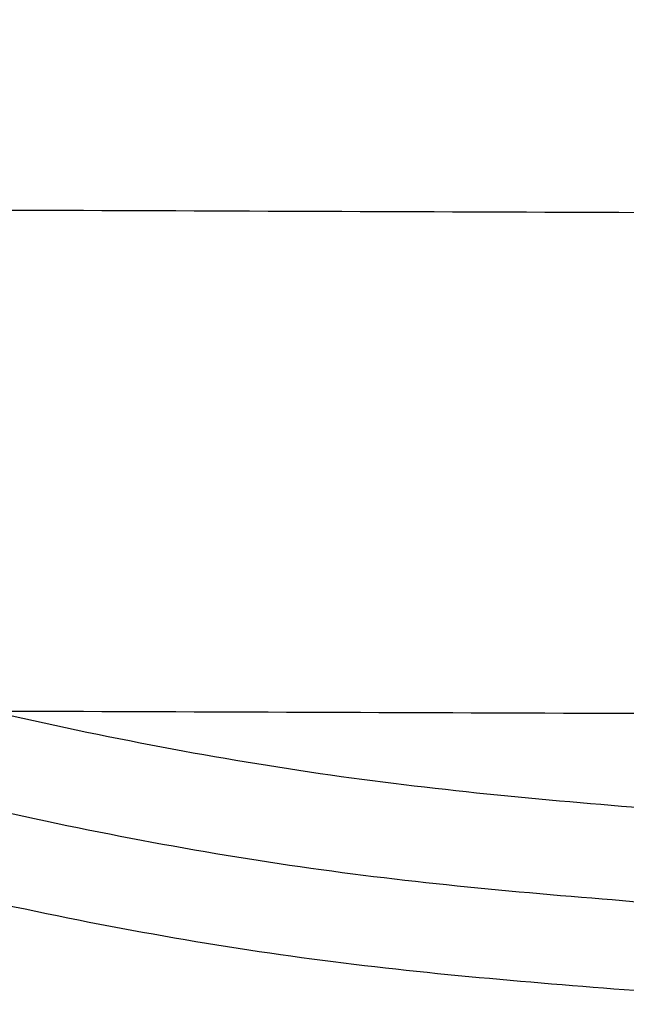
# Model space of a CAD drawing. Header units: millimetres. Extents: x -3693 to -2992, y -836 to -147.
# Tile 121 of 256: x -3595.07 to -3593.34, y -760.88 to -758.07. Entities that reach past the tile are written whole.
import ezdxf

# ---------------------------------------------------------------- set-up
doc = ezdxf.new("R2010")
doc.units = ezdxf.units.MM
doc.layers.add('Calque 06', color=7, linetype='Continuous', true_color=0x000000)

msp = doc.modelspace()

# ---------------------------------------------------------------- linework, layer by layer
at = {"layer": 'Calque 06'}
for points, weights in [([(-3604.0058, -750.4276, 1265.0049), (-3603.368, -759.7242, 1260.6018), (-3593.149, -760.3321, 1261.7967)], [1, 0.729735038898, 1]), ([(-3604.0624, -750.605, 1265.3959), (-3603.4535, -760.0094, 1261.1483), (-3593.2039, -760.5964, 1262.3558)], [1, 0.728723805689, 1]), ([(-3604.1189, -750.7755, 1265.7898), (-3603.5372, -760.2788, 1261.6907), (-3593.2587, -760.8455, 1262.9084)], [1, 0.727772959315, 1]), ([(-3604.2737, -751.2136, 1266.8889), (-3603.7606, -760.9544, 1263.1737), (-3593.4089, -761.4673, 1264.4118)], [1, 0.725392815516, 1]), ([(-3604.5271, -751.8499, 1268.7544), (-3604.1092, -761.8934, 1265.5943), (-3593.6555, -762.3271, 1266.8454)], [1, 0.722134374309, 1]), ([(-3604.7985, -752.4371, 1270.8426), (-3604.4638, -762.7191, 1268.1944), (-3593.9204, -763.0796, 1269.4407)], [1, 0.71932900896, 1]), ([(-3605.0856, -752.9673, 1273.1525), (-3604.822, -763.4337, 1270.9664), (-3594.2013, -763.7294, 1272.1944)], [1, 0.716959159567, 1]), ([(-3605.3865, -753.4367, 1275.6866), (-3605.1832, -764.0445, 1273.9147), (-3594.4964, -764.2841, 1275.115)], [1, 0.71496924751, 1]), ([(-3605.5412, -753.6468, 1277.0337), (-3605.3642, -764.3119, 1275.4507), (-3594.6482, -764.5267, 1276.6346)], [1, 0.714104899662, 1]), ([(-3605.6988, -753.8412, 1278.4385), (-3605.5459, -764.5558, 1277.0325), (-3594.8032, -764.748, 1278.1987)], [1, 0.713318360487, 1])]:
    msp.add_rational_spline(points, weights, degree=2, dxfattribs=at)
for points in [[(-3582.7718, -758.6607, 1484.8897), (-3596.2604, -758.6111, 1484.8784), (-3609.749, -758.5614, 1484.8671)], [(-3580.083, -760.1001, 1452.9822), (-3593.5729, -760.0504, 1452.9709), (-3607.0627, -760.0008, 1452.9596)]]:
    msp.add_open_spline(points, degree=2, dxfattribs=at)

doc.saveas('drawing.dxf')
